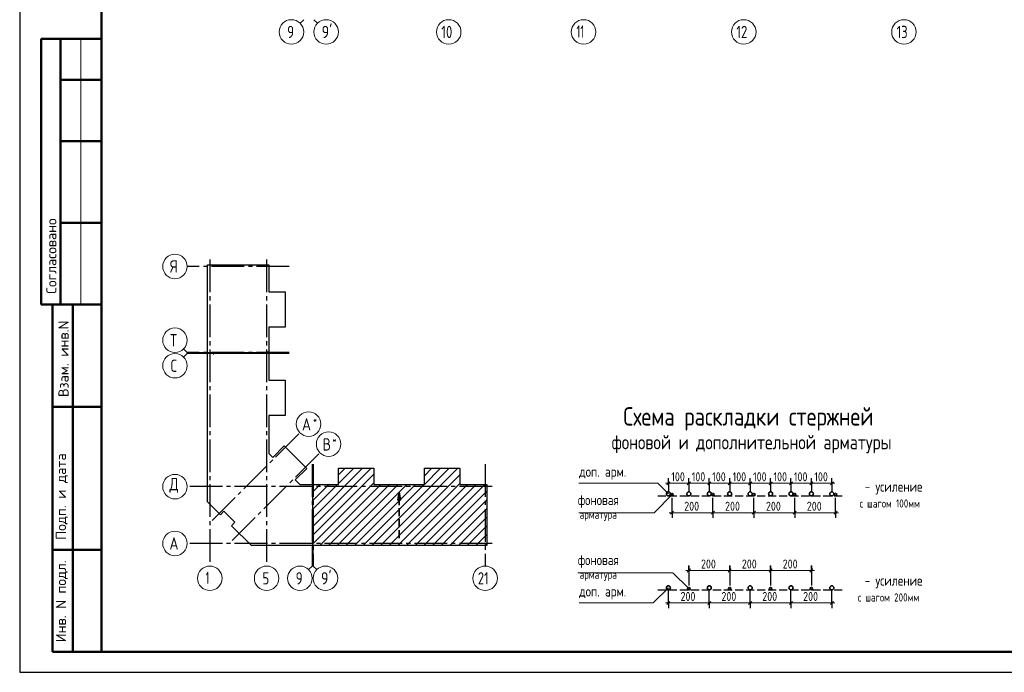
# Model space of a CAD drawing. Header units: millimetres. Extents: x 0 to 61017, y 0 to 42000.
# Tile 1 of 24: x 0 to 24096, y 0 to 15970. Entities that reach past the tile are written whole.
import ezdxf

# ---------------------------------------------------------------- set-up
doc = ezdxf.new("R2010")
doc.units = ezdxf.units.MM
doc.linetypes.add('______2', pattern=[270, 200, -70])
doc.linetypes.add('______5', pattern=[1100, 800, -100, 100, -100])
for name, color, linetype, lineweight in [('Standard', 7, 'Continuous', 25), ('Оси', 40, '______5', 18), ('Примечания', 7, 'Continuous', 25)]:
    doc.layers.add(name, color=color, linetype=linetype, lineweight=lineweight)
doc.styles.add('GOST 2.304-81', font='txt')
doc.styles.add('ISOCPEUR', font='txt')

msp = doc.modelspace()

# ---------------------------------------------------------------- hatches: boundary and pattern name
at = {"layer": 'Примечания', "linetype": 'Continuous', "lineweight": 35, "transparency": 33554687}
msp.add_hatch(color=7, dxfattribs=at).paths.add_polyline_path([(9317, 4210), (9287, 4420), (9257, 4210)])

# ---------------------------------------------------------------- linework, layer by layer
at = {"layer": 'Standard', "color": 7, "linetype": 'Continuous', "lineweight": 13, "transparency": 33554687}
for p, q in [((6950, 15970), (6862, 15882)), ((7200, 15970), (7288, 15882)), ((1500, 15500), (1500, 9000)), ((4100, 7827), (4012, 7915)), ((4100, 7802), (4012, 7714)), ((4100, 7827), (4600, 7827)), ((4100, 7802), (4600, 7802)), ((7158, 2600), (7158, 3100)), ((7183, 2600), (7183, 3100)), ((7158, 2600), (7070, 2512)), ((7183, 2600), (7271, 2512))]:
    msp.add_line(p, q, dxfattribs=at)
at = {"layer": 'Standard', "color": 7, "linetype": 'Continuous', "lineweight": 50, "transparency": 33554687}
for p, q in [((2000, 15500), (527, 15500)), ((527, 15500), (527, 9000)), ((527, 15500), (527, 9000)), ((1000, 15500), (1000, 9000)), ((2000, 14500), (1000, 14500)), ((2000, 13000), (1000, 13000)), ((2000, 11000), (1000, 11000)), ((0, 9000), (6, 9000)), ((527, 9000), (2000, 9000)), ((800, 500), (800, 9000)), ((800, 500), (800, 9000)), ((1300, 500), (1300, 9000)), ((800, 6500), (2000, 6500)), ((800, 3000), (2000, 3000)), ((2000, 500), (800, 500))]:
    msp.add_line(p, q, dxfattribs=at)
at = {"layer": 'Standard', "color": 7, "linetype": 'Continuous', "lineweight": 35, "transparency": 33554687}
for p, q in [((7173, 3564), (8602, 4993)), ((7173, 3776), (8390, 4993)), ((7173, 3352), (8669, 4848)), ((7801, 4617), (8177, 4993)), ((7801, 4829), (7965, 4993)), ((8618, 3100), (10511, 4993)), ((8830, 3100), (10723, 4993)), ((9042, 3100), (10773, 4831)), ((9905, 4599), (10299, 4993)), ((9905, 4811), (10087, 4993)), ((7173, 3140), (8669, 4636)), ((7173, 4413), (7356, 4596)), ((7173, 3989), (7780, 4596)), ((7173, 4201), (7568, 4596)), ((7345, 3100), (8841, 4596)), ((7557, 3100), (9053, 4596)), ((7769, 3100), (9265, 4596)), ((7981, 3100), (9477, 4596)), ((8194, 3100), (9690, 4596)), ((8406, 3100), (9902, 4596)), ((9254, 3100), (10773, 4619)), ((9466, 3100), (10962, 4596)), ((9678, 3100), (11174, 4596)), ((9891, 3100), (11387, 4596)), ((10103, 3100), (11434, 4431)), ((10315, 3100), (11434, 4219)), ((10527, 3100), (11434, 4007)), ((10739, 3100), (11434, 3795)), ((10951, 3100), (11434, 3583)), ((11163, 3100), (11434, 3371)), ((11376, 3100), (11434, 3158))]:
    msp.add_line(p, q, dxfattribs=at)
at = {"layer": 'Standard', "color": 7, "linetype": 'Continuous', "lineweight": 13, "transparency": 33554687}
msp.add_lwpolyline([(0, 0), (59400, 0), (59400, 42000), (0, 42000), (0, 0)], close=True, dxfattribs=at)
for points in [[(0, 42000), (0, 0), (59400, 0), (59400, 42000), (0, 42000)], [(59400, 42000), (0, 42000), (0, 0), (59400, 0), (59400, 42000)], [(59400, 42000), (0, 42000), (0, 0), (59400, 0), (59400, 42000)]]:
    msp.add_lwpolyline(points, dxfattribs=at)
at = {"layer": 'Standard', "color": 7, "linetype": 'Continuous', "lineweight": 25, "transparency": 33554687}
for points in [[(0, 42000), (0, 0), (59400, 0), (59400, 42000), (0, 42000)], [(4600, 7817), (4600, 9974), (6096, 9974), (6096, 9313), (6493, 9313), (6493, 8445), (6096, 8445), (6096, 7817), (6078, 7817), (6078, 7837), (6063, 7837), (6063, 7817), (4600, 7817)], [(4600, 4357), (4600, 7812), (4738, 7812), (4738, 7792), (4753, 7792), (4753, 7812), (6096, 7812), (6096, 7149), (6493, 7149), (6493, 6281), (6096, 6281), (6096, 5355), (6194, 5257), (6475, 5538), (7024, 4989), (6743, 4708), (6855, 4596), (7168, 4596), (7168, 3100), (5670, 3100), (5182, 3588), (5267, 3673), (4999, 3941), (4914, 3856), (4600, 4170), (4600, 4357)], [(7173, 3100), (7173, 4563), (7193, 4563), (7193, 4578), (7173, 4578), (7173, 4596), (7801, 4596), (7801, 4993), (8669, 4993), (8669, 4596), (9287, 4596), (9905, 4596), (9905, 4993), (10773, 4993), (10773, 4596), (11434, 4596), (11434, 3100), (9287, 3100), (7173, 3100)]]:
    msp.add_lwpolyline(points, dxfattribs=at)
at = {"layer": 'Standard', "color": 7, "linetype": 'Continuous', "lineweight": 50, "transparency": 33554687}
msp.add_lwpolyline([(2000, 41500), (58900, 41500), (58900, 500), (2000, 500), (2000, 41500)], close=True, dxfattribs=at)
at = {"layer": 'Оси', "color": 8, "linetype": '______5', "lineweight": -3, "transparency": 33554687}
for p, q in [((6596, 9931), (4100, 9931)), ((4653, 10101), (4653, 2600)), ((6043, 10101), (6043, 2600)), ((6596, 7827), (4100, 7827)), ((6596, 7802), (4100, 7802)), ((4708, 3712), (6858, 5862)), ((5198, 3222), (7348, 5372)), ((7158, 5096), (7158, 2600)), ((7183, 5096), (7183, 2600)), ((11391, 5096), (11391, 2600)), ((11561, 4543), (4100, 4543)), ((11561, 4543), (4100, 4543)), ((11561, 3153), (4100, 3153))]:
    msp.add_line(p, q, dxfattribs=at)
at = {"layer": 'Оси', "color": 7, "linetype": 'Continuous', "lineweight": 13, "transparency": 33554687}
for centre in [(6650, 15670), (7500, 15670), (10500, 15670), (13800, 15670), (17720, 15670), (21640, 15670), (3800, 9931), (3800, 8127), (3800, 7502), (7070, 6074), (7560, 5584), (3800, 4543), (3800, 4543), (3800, 3153), (4653, 2300), (6043, 2300), (6858, 2300), (7483, 2300), (11391, 2300)]:
    msp.add_circle(centre, 300, dxfattribs=at)
at = {"layer": 'Примечания', "color": 7, "linetype": 'Continuous', "lineweight": 13, "transparency": 33554687}
for p, q in [((15876, 4625), (15801, 4625)), ((15876, 4625), (16376, 4625)), ((16376, 4625), (16876, 4625)), ((16876, 4625), (17376, 4625)), ((17376, 4625), (17876, 4625)), ((17876, 4625), (18376, 4625)), ((18376, 4625), (18876, 4625)), ((18876, 4625), (19376, 4625)), ((19376, 4625), (19876, 4625)), ((19876, 4625), (19951, 4625)), ((15966, 3904), (15891, 3904)), ((15966, 3904), (16966, 3904)), ((16966, 3904), (17966, 3904)), ((17966, 3904), (18966, 3904)), ((18966, 3904), (19966, 3904)), ((19966, 3904), (20041, 3904)), ((16376, 2490), (16301, 2490)), ((16376, 2490), (17376, 2490)), ((17376, 2490), (18376, 2490)), ((18376, 2490), (19376, 2490)), ((19376, 2490), (19451, 2490)), ((15876, 1696), (15801, 1696)), ((15876, 1696), (16876, 1696)), ((16876, 1696), (17876, 1696)), ((17876, 1696), (18876, 1696)), ((18876, 1696), (19876, 1696)), ((19876, 1696), (19951, 1696))]:
    msp.add_line(p, q, dxfattribs=at)
at = {"layer": 'Примечания', "color": 7, "linetype": 'Continuous', "lineweight": 25, "transparency": 33554687}
for p, q in [((15839, 4587), (15914, 4662)), ((16339, 4587), (16414, 4662)), ((16839, 4587), (16914, 4662)), ((17339, 4587), (17414, 4662)), ((17839, 4587), (17914, 4662)), ((18339, 4587), (18414, 4662)), ((18839, 4587), (18914, 4662)), ((19339, 4587), (19414, 4662)), ((19839, 4587), (19914, 4662)), ((15929, 3867), (16004, 3942)), ((16929, 3867), (17004, 3942)), ((17929, 3867), (18004, 3942)), ((18929, 3867), (19004, 3942)), ((19929, 3867), (20004, 3942)), ((16339, 2453), (16414, 2528)), ((17339, 2453), (17414, 2528)), ((18339, 2453), (18414, 2528)), ((19339, 2453), (19414, 2528)), ((15839, 1658), (15914, 1733)), ((16839, 1658), (16914, 1733)), ((17839, 1658), (17914, 1733)), ((18839, 1658), (18914, 1733)), ((19839, 1658), (19914, 1733))]:
    msp.add_line(p, q, dxfattribs=at)
at = {"layer": 'Примечания', "color": 253, "linetype": 'Continuous', "lineweight": -3, "true_color": 0xa0a0a0, "transparency": 33554687}
for p, q in [((15876, 4625), (15876, 4750)), ((15876, 4625), (15876, 4500)), ((15876, 4625), (15876, 4442)), ((16376, 4625), (16376, 4750)), ((16376, 4625), (16376, 4500)), ((16376, 4625), (16376, 4442)), ((16876, 4625), (16876, 4750)), ((16876, 4625), (16876, 4500)), ((16876, 4625), (16876, 4442)), ((17376, 4625), (17376, 4750)), ((17376, 4625), (17376, 4500)), ((17376, 4625), (17376, 4442)), ((17876, 4625), (17876, 4750)), ((17876, 4625), (17876, 4500)), ((17876, 4625), (17876, 4442)), ((18376, 4625), (18376, 4750)), ((18376, 4625), (18376, 4500)), ((18376, 4625), (18376, 4442)), ((18876, 4625), (18876, 4750)), ((18876, 4625), (18876, 4500)), ((18876, 4625), (18876, 4442)), ((19376, 4625), (19376, 4750)), ((19376, 4625), (19376, 4500)), ((19376, 4625), (19376, 4442)), ((19876, 4625), (19876, 4750)), ((19876, 4625), (19876, 4500)), ((19876, 4625), (19876, 4442)), ((15966, 3904), (15966, 4272)), ((19966, 3904), (19966, 4272)), ((15966, 3904), (15966, 4029)), ((15966, 3904), (15966, 3779)), ((16966, 3904), (16966, 4029)), ((16966, 3904), (16966, 3779)), ((17966, 3904), (17966, 4029)), ((17966, 3904), (17966, 3779)), ((18966, 3904), (18966, 4029)), ((18966, 3904), (18966, 3779)), ((19966, 3904), (19966, 4029)), ((19966, 3904), (19966, 3779)), ((16376, 2490), (16376, 2615)), ((16376, 2609), (16376, 2148)), ((16376, 2490), (16376, 2365)), ((16376, 2490), (16376, 2123)), ((17376, 2490), (17376, 2615)), ((17376, 2609), (17376, 2148)), ((17376, 2490), (17376, 2365)), ((17376, 2490), (17376, 2123)), ((18376, 2490), (18376, 2615)), ((18376, 2609), (18376, 2148)), ((18376, 2490), (18376, 2365)), ((18376, 2490), (18376, 2123)), ((19376, 2490), (19376, 2615)), ((19376, 2609), (19376, 2148)), ((19376, 2490), (19376, 2365)), ((19376, 2490), (19376, 2123)), ((15876, 1696), (15876, 1993)), ((19876, 1696), (19876, 1993)), ((15876, 1696), (15876, 1821)), ((15876, 1696), (15876, 1571)), ((16876, 1696), (16876, 1821)), ((16876, 1696), (16876, 1571)), ((17876, 1696), (17876, 1821)), ((17876, 1696), (17876, 1571)), ((18876, 1696), (18876, 1821)), ((18876, 1696), (18876, 1571)), ((19876, 1696), (19876, 1821)), ((19876, 1696), (19876, 1571))]:
    msp.add_line(p, q, dxfattribs=at)
at = {"layer": 'Примечания', "color": 7, "linetype": 'Continuous', "lineweight": 35, "transparency": 33554687}
for p, q in [((9287, 4420), (9257, 4210)), ((9287, 4420), (9287, 4420)), ((9287, 4420), (9287, 4420)), ((9287, 4420), (9287, 4420)), ((9317, 4210), (9287, 4420)), ((9257, 4210), (9317, 4210)), ((9287, 4210), (9287, 4195))]:
    msp.add_line(p, q, dxfattribs=at)
at = {"layer": 'Примечания', "color": 7, "linetype": '______2', "lineweight": 35, "transparency": 33554687}
msp.add_line((9287, 3280), (9287, 4420), dxfattribs=at)
at = {"layer": 'Примечания', "color": 8, "linetype": '______2', "lineweight": -3, "true_color": 0x737373, "transparency": 33554687}
for p, q in [((15616, 4317), (20126, 4317)), ((15616, 2018), (20126, 2018))]:
    msp.add_line(p, q, dxfattribs=at)
at = {"layer": 'Примечания', "color": 7, "linetype": 'Continuous', "lineweight": 13, "transparency": 33554687}
for points in [[(13683, 4625), (15618, 4625), (15876, 4367)], [(15966, 4347), (15524, 3904), (13683, 3904)], [(16376, 2048), (15988, 2436), (13660, 2436)], [(15876, 2068), (15504, 1696), (13691, 1696)]]:
    msp.add_lwpolyline(points, dxfattribs=at)
at = {"layer": 'Примечания', "color": 253, "linetype": 'Continuous', "lineweight": -3, "true_color": 0xa0a0a0, "transparency": 33554687}
for points in [[(16966, 3904), (16966, 3921), (16966, 3921), (16966, 3921), (16966, 3921), (16966, 3921), (16966, 3921), (16966, 4272)], [(17966, 3904), (17966, 3921), (17966, 3921), (17966, 3921), (17966, 3921), (17966, 4272)], [(18966, 3904), (18966, 3921), (18966, 3921), (18966, 4272)], [(16876, 1696), (16876, 1713), (16876, 1713), (16876, 1713), (16876, 1713), (16876, 1713), (16876, 1713), (16876, 1993)], [(17876, 1696), (17876, 1713), (17876, 1713), (17876, 1713), (17876, 1713), (17876, 1993)], [(18876, 1696), (18876, 1713), (18876, 1713), (18876, 1993)]]:
    msp.add_lwpolyline(points, dxfattribs=at)
at = {"layer": 'Примечания', "color": 7, "linetype": 'Continuous', "lineweight": 35, "transparency": 33554687}
for centre, radius in [((15876, 4367), 50), ((15966, 4347), 30), ((16376, 4367), 50), ((16876, 4367), 50), ((16966, 4347), 30), ((17376, 4367), 50), ((17876, 4367), 50), ((17966, 4347), 30), ((18376, 4367), 50), ((18876, 4367), 50), ((18966, 4347), 30), ((19376, 4367), 50), ((19876, 4367), 50), ((19966, 4347), 30), ((15876, 2068), 50), ((16376, 2048), 30), ((16876, 2068), 50), ((17376, 2048), 30), ((17876, 2068), 50), ((18376, 2048), 30), ((18876, 2068), 50), ((19376, 2048), 30), ((19876, 2068), 50)]:
    msp.add_circle(centre, radius, dxfattribs=at)

# ---------------------------------------------------------------- texts
at = {"layer": 'Standard', "color": 7, "linetype": 'Continuous', "lineweight": 50, "transparency": 33554687, "char_height": 250, "attachment_point": 7, "rotation": 90, "style": 'ISOCPEUR'}
for s, insert, width in [('\\A1;{\\fISOCPEUR|i0|b0;\\H250.000000;\\W1.000000;\\C7;Согласовано}\\P', (900, 9261), 2071.88), ('\\A1;{\\fISOCPEUR|i0|b0;\\H250.000000;\\W1.000000;\\C7;Взам. инв.N}\\P', (1198, 6736), 1909.1), ('\\A1;{\\fISOCPEUR|i0|b0;\\H250.000000;\\W1.000000;\\C7;Подп. и дата}\\P', (1174, 3242), 2197.06), ('\\A1;{\\fISOCPEUR|i0|b0;\\H250.000000;\\W1.000000;\\C7;Инв. N подл.}\\P', (1174, 734), 2021.79)]:
    msp.add_mtext(s, dxfattribs=dict(at, insert=insert, width=width))
at = {"layer": 'Standard', "color": 7, "linetype": 'Continuous', "lineweight": 25, "transparency": 33554687, "insert": (11211, 2150), "char_height": 300, "width": 472.27, "attachment_point": 7, "style": 'ISOCPEUR'}
msp.add_mtext('\\W0.75;21', dxfattribs=at)
at = {"layer": 'Оси', "color": 7, "linetype": 'Continuous', "lineweight": 25, "transparency": 33554687, "attachment_point": 7, "style": 'ISOCPEUR'}
for s, insert, char_height, width in [('\\W0.78;9', (6545, 15520), 300, 326.41), ("\\W0.84;9'", (7389, 15520), 300, 440.64), ('\\W0.75;10', (10320, 15520), 300, 472.28), ('\\W0.63;11', (13626, 15530), 300, 393.75), ('\\W0.75;12', (17540, 15520), 300, 472.27), ('\\W0.75;13', (21460, 15520), 300, 472.27), ('\\W0.80;Я', (3680, 9781), 300, 359.83), ('\\W0.80;Т', (3680, 7977), 300, 359.83), ('\\W0.78;С', (3695, 7352), 300, 326.43), ('\\W0.80;*', (7179, 6092), 180, 215.91), ('\\W0.82;А', (6909, 5917), 300, 392.64), ('\\W0.80;*', (7654, 5602), 180, 215.89), ('\\W0.80;В', (7414, 5427), 300, 359.84), ('\\W0.82;Д', (3665, 4393), 300, 392.65), ('\\W0.82;А', (3665, 3003), 300, 392.65), ('\\W0.56;1', (4553, 2160), 300, 233.32), ('\\W0.78;5', (5938, 2150), 300, 326.41), ('\\W0.78;9', (6753, 2150), 300, 326.41), ("\\W0.84;9'", (7371, 2150), 300, 440.65)]:
    msp.add_mtext(s, dxfattribs=dict(at, insert=insert, char_height=char_height, width=width))
at = {"layer": 'Примечания', "color": 7, "linetype": 'Continuous', "lineweight": 50, "transparency": 33554687, "attachment_point": 7, "style": 'GOST 2.304-81'}
for s, insert, char_height, width in [('Схема\\~раскладки\\~стержней', (14774, 5915), 450, 6428.76), ('фоновой\\~и\\~дополнительной\\~арматуры', (14485, 5361), 350, 6865.7)]:
    msp.add_mtext(s, dxfattribs=dict(at, insert=insert, char_height=char_height, width=width))
at = {"layer": 'Примечания', "color": 7, "linetype": 'Continuous', "lineweight": 25, "transparency": 33554687, "attachment_point": 7, "style": 'GOST 2.304-81'}
for s, insert, char_height, width in [('доп.\\~арм.', (13691, 4716), 250, 1208.65), ('100', (15947, 4675), 220, 485.09), ('100', (16447, 4675), 220, 485.08), ('100', (16947, 4675), 220, 485.08), ('100', (17447, 4675), 220, 485.08), ('100', (17947, 4675), 220, 485.08), ('100', (18447, 4675), 220, 485.08), ('100', (18947, 4675), 220, 485.08), ('100', (19447, 4675), 220, 485.08), ('-\\~усиление', (20677, 4351), 250, 1510.8), ('фоновая', (13660, 4024), 250, 1173.25), ('200', (16263, 3954), 220, 531.97), ('200', (17263, 3954), 220, 531.97), ('200', (18263, 3954), 220, 531.97), ('200', (19263, 3954), 220, 531.97), ('с\\~шагом\\~100мм', (20556, 4031), 200, 1606.26), ('арматура', (13701, 3704), 200, 1066.47), ('фоновая', (13660, 2556), 250, 1173.25), ('200', (16673, 2540), 220, 531.98), ('200', (17673, 2540), 220, 531.98), ('200', (18673, 2540), 220, 531.98), ('арматура', (13701, 2236), 200, 1066.47), ('-\\~усиление', (20677, 2052), 250, 1510.8), ('доп.\\~арм.', (13691, 1787), 250, 1208.65), ('200', (16173, 1746), 220, 531.98), ('200', (17173, 1746), 220, 531.98), ('200', (18173, 1746), 220, 531.98), ('200', (19173, 1746), 220, 531.98), ('с\\~шагом\\~200мм', (20510, 1732), 200, 1648.88)]:
    msp.add_mtext(s, dxfattribs=dict(at, insert=insert, char_height=char_height, width=width))

doc.saveas('drawing.dxf')
